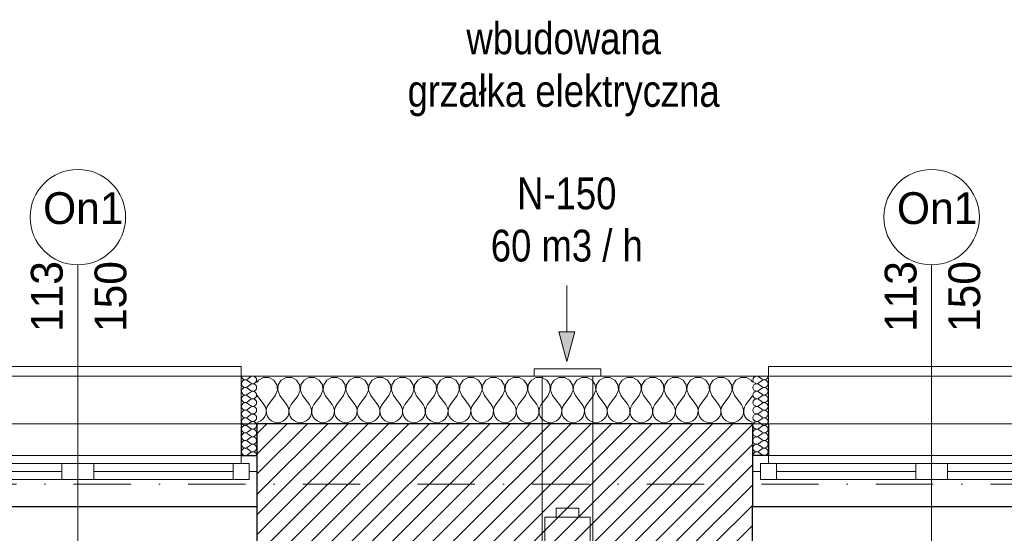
# Model space of a CAD drawing. Header units: millimetres. Extents: x -140780 to 266886, y -104422 to 233759.
# Tile 85 of 104: x 215190 to 218283, y 121181 to 122797. Entities that reach past the tile are written whole.
import ezdxf
from ezdxf.enums import TextEntityAlignment as Align

# ---------------------------------------------------------------- set-up
doc = ezdxf.new("R2010")
doc.units = ezdxf.units.MM
doc.header["$MEASUREMENT"] = 0
doc.linetypes.add('Kropki i Kreski', pattern=[360, 180, -90, 0, -90])
for name, color, linetype in [('Konstrukcja - Siatki mod', 7, 'Continuous'), ('KR_INW', 7, 'Continuous'), ('NAPIS_SODON', 7, 'Continuous'), ('Okna ArchiCADa', 7, 'Continuous'), ('WENT_BYTOWA', 7, 'Continuous'), ('Znaczniki okien ArchiCADa', 7, 'Continuous')]:
    doc.layers.add(name, color=color, linetype=linetype)
for name, color, linetype, lineweight, true_color in [('Konstrukcja - Siatki mod_Nr_pióra__48', 7, 'Continuous', 15, 0xa80f02), ('KR_INW_Nr_pióra__102', 7, 'Continuous', 5, 0xcccccc), ('Okna ArchiCADa_Nr_pióra__61', 7, 'Continuous', 13, 0x6a6a6a), ('Okna ArchiCADa_Nr_pióra__64', 7, 'Continuous', 13, 0x41c341), ('Znaczniki okien ArchiCADa_Nr_pióra__20', 7, 'Continuous', 13, 0xb00000), ('Znaczniki okien ArchiCADa_Nr_pióra__44', 7, 'Continuous', 13, 0x029e21)]:
    doc.layers.add(name, color=color, linetype=linetype, lineweight=lineweight, true_color=true_color)
for name, color, linetype, lineweight in [('KR_INW_Nr_pióra__101', 252, 'Continuous', 5), ('KR_INW_Nr_pióra__27', 7, 'Continuous', 25), ('KR_INW_Nr_pióra__47', 7, 'Continuous', 15), ('NAPIS_SODON_Nr_pióra__1', 7, 'Continuous', 13), ('Okna ArchiCADa_Nr_pióra__27', 7, 'Continuous', 25), ('WENT_BYTOWA_Nr_pióra__6', 5, 'Continuous', 13), ('Znaczniki okien ArchiCADa_Nr_pióra__7', 7, 'Continuous', 13)]:
    doc.layers.add(name, color=color, linetype=linetype, lineweight=lineweight)
doc.styles.add('GENERATED_STYLE_1', font='txt')

# ---------------------------------------------------------------- blocks, each defined once
blk = doc.blocks.new('Strop_1', base_point=(179225, 121523.3))
at = {"layer": 'NAPIS_SODON_Nr_pióra__1', "linetype": 'Continuous', "flags": 128}
blk.add_lwpolyline([(179225, 121523.3), (179225.9, 107003.8), (250898.3, 107008.3), (250897.4, 121527.8)], close=True, dxfattribs=at)
blk = doc.blocks.new('*X114')
at = {"layer": 'KR_INW_Nr_pióra__102', "linetype": 'Continuous'}
for p, q in [((215955.6, 121670.9), (215940.3, 121662.7)), ((215973, 121670.9), (215955.6, 121670.9)), ((215988.3, 121662.7), (215973, 121670.9)), ((216027, 121670.9), (216011.7, 121662.7)), ((216044.4, 121670.9), (216027, 121670.9)), ((216059.7, 121662.7), (216044.4, 121670.9)), ((216098.4, 121670.9), (216083.1, 121662.7)), ((216115.8, 121670.9), (216098.4, 121670.9)), ((216131.2, 121662.7), (216115.8, 121670.9)), ((216169.9, 121670.9), (216154.5, 121662.7)), ((216187.3, 121670.9), (216169.9, 121670.9)), ((216202.6, 121662.7), (216187.3, 121670.9)), ((216241.3, 121670.9), (216226, 121662.7)), ((216258.7, 121670.9), (216241.3, 121670.9)), ((216274, 121662.7), (216258.7, 121670.9)), ((216312.7, 121670.9), (216297.4, 121662.7)), ((216330.1, 121670.9), (216312.7, 121670.9)), ((216345.5, 121662.7), (216330.1, 121670.9)), ((216384.2, 121670.9), (216368.8, 121662.7)), ((216401.6, 121670.9), (216384.2, 121670.9)), ((216416.9, 121662.7), (216401.6, 121670.9)), ((216455.6, 121670.9), (216440.3, 121662.7)), ((216473, 121670.9), (216455.6, 121670.9)), ((216488.3, 121662.7), (216473, 121670.9)), ((216527, 121670.9), (216511.7, 121662.7)), ((216544.4, 121670.9), (216527, 121670.9)), ((216559.7, 121662.7), (216544.4, 121670.9)), ((216598.4, 121670.9), (216583.1, 121662.7)), ((216615.8, 121670.9), (216598.4, 121670.9)), ((216631.2, 121662.7), (216615.8, 121670.9)), ((216669.9, 121670.9), (216654.5, 121662.7)), ((216687.3, 121670.9), (216669.9, 121670.9)), ((216702.6, 121662.7), (216687.3, 121670.9)), ((216741.3, 121670.9), (216726, 121662.7)), ((216758.7, 121670.9), (216741.3, 121670.9)), ((216774, 121662.7), (216758.7, 121670.9)), ((216812.7, 121670.9), (216797.4, 121662.7)), ((216830.1, 121670.9), (216812.7, 121670.9)), ((216845.5, 121662.7), (216830.1, 121670.9)), ((216884.2, 121670.9), (216868.8, 121662.7)), ((216901.6, 121670.9), (216884.2, 121670.9)), ((216916.9, 121662.7), (216901.6, 121670.9)), ((216955.6, 121670.9), (216940.3, 121662.7)), ((216973, 121670.9), (216955.6, 121670.9)), ((216988.3, 121662.7), (216973, 121670.9)), ((217027, 121670.9), (217011.7, 121662.7)), ((217044.4, 121670.9), (217027, 121670.9)), ((217059.7, 121662.7), (217044.4, 121670.9)), ((217098.4, 121670.9), (217083.1, 121662.7)), ((217115.8, 121670.9), (217098.4, 121670.9)), ((217131.2, 121662.7), (217115.8, 121670.9)), ((217169.9, 121670.9), (217154.5, 121662.7)), ((217187.3, 121670.9), (217169.9, 121670.9)), ((217202.6, 121662.7), (217187.3, 121670.9)), ((217241.3, 121670.9), (217226, 121662.7)), ((217258.7, 121670.9), (217241.3, 121670.9)), ((217274, 121662.7), (217258.7, 121670.9)), ((217312.7, 121670.9), (217297.4, 121662.7)), ((217330.1, 121670.9), (217312.7, 121670.9)), ((217345.5, 121662.7), (217330.1, 121670.9)), ((217384.2, 121670.9), (217368.8, 121662.7)), ((217401.6, 121670.9), (217384.2, 121670.9)), ((217416.9, 121662.7), (217401.6, 121670.9)), ((217455.6, 121670.9), (217440.3, 121662.7)), ((217473, 121670.9), (217455.6, 121670.9)), ((217488.3, 121662.7), (217473, 121670.9)), ((215940.3, 121662.7), (215935.4, 121655.4)), ((215997.9, 121648.2), (215988.3, 121662.7)), ((215999.6, 121630.9), (215997.9, 121648.2)), ((216002.1, 121648.2), (216000.4, 121630.9)), ((216011.7, 121662.7), (216002.1, 121648.2)), ((216069.4, 121648.2), (216059.7, 121662.7)), ((216071, 121630.9), (216069.4, 121648.2)), ((216073.5, 121648.2), (216071.8, 121630.9)), ((216083.1, 121662.7), (216073.5, 121648.2)), ((216140.8, 121648.2), (216131.2, 121662.7)), ((216142.4, 121630.9), (216140.8, 121648.2)), ((216144.9, 121648.2), (216143.3, 121630.9)), ((216154.5, 121662.7), (216144.9, 121648.2)), ((216212.2, 121648.2), (216202.6, 121662.7)), ((216213.9, 121630.9), (216212.2, 121648.2)), ((216216.3, 121648.2), (216214.7, 121630.9)), ((216226, 121662.7), (216216.3, 121648.2)), ((216283.7, 121648.2), (216274, 121662.7)), ((216285.3, 121630.9), (216283.7, 121648.2)), ((216287.8, 121648.2), (216286.1, 121630.9)), ((216297.4, 121662.7), (216287.8, 121648.2)), ((216355.1, 121648.2), (216345.5, 121662.7)), ((216356.7, 121630.9), (216355.1, 121648.2)), ((216359.2, 121648.2), (216357.6, 121630.9)), ((216368.8, 121662.7), (216359.2, 121648.2)), ((216426.5, 121648.2), (216416.9, 121662.7)), ((216428.2, 121630.9), (216426.5, 121648.2)), ((216430.6, 121648.2), (216429, 121630.9)), ((216440.3, 121662.7), (216430.6, 121648.2)), ((216497.9, 121648.2), (216488.3, 121662.7)), ((216499.6, 121630.9), (216497.9, 121648.2)), ((216502.1, 121648.2), (216500.4, 121630.9)), ((216511.7, 121662.7), (216502.1, 121648.2)), ((216569.4, 121648.2), (216559.7, 121662.7)), ((216571, 121630.9), (216569.4, 121648.2)), ((216573.5, 121648.2), (216571.8, 121630.9)), ((216583.1, 121662.7), (216573.5, 121648.2)), ((216640.8, 121648.2), (216631.2, 121662.7)), ((216642.4, 121630.9), (216640.8, 121648.2)), ((216644.9, 121648.2), (216643.3, 121630.9)), ((216654.5, 121662.7), (216644.9, 121648.2)), ((216712.2, 121648.2), (216702.6, 121662.7)), ((216713.9, 121630.9), (216712.2, 121648.2)), ((216716.3, 121648.2), (216714.7, 121630.9)), ((216726, 121662.7), (216716.3, 121648.2)), ((216783.7, 121648.2), (216774, 121662.7)), ((216785.3, 121630.9), (216783.7, 121648.2)), ((216787.8, 121648.2), (216786.1, 121630.9)), ((216797.4, 121662.7), (216787.8, 121648.2)), ((216855.1, 121648.2), (216845.5, 121662.7)), ((216856.7, 121630.9), (216855.1, 121648.2)), ((216859.2, 121648.2), (216857.6, 121630.9)), ((216868.8, 121662.7), (216859.2, 121648.2)), ((216926.5, 121648.2), (216916.9, 121662.7)), ((216928.2, 121630.9), (216926.5, 121648.2)), ((216930.6, 121648.2), (216929, 121630.9)), ((216940.3, 121662.7), (216930.6, 121648.2)), ((216997.9, 121648.2), (216988.3, 121662.7)), ((216999.6, 121630.9), (216997.9, 121648.2)), ((217002.1, 121648.2), (217000.4, 121630.9)), ((217011.7, 121662.7), (217002.1, 121648.2)), ((217069.4, 121648.2), (217059.7, 121662.7)), ((217071, 121630.9), (217069.4, 121648.2)), ((217073.5, 121648.2), (217071.8, 121630.9)), ((217083.1, 121662.7), (217073.5, 121648.2)), ((217140.8, 121648.2), (217131.2, 121662.7)), ((217142.4, 121630.9), (217140.8, 121648.2)), ((217144.9, 121648.2), (217143.3, 121630.9)), ((217154.5, 121662.7), (217144.9, 121648.2)), ((217212.2, 121648.2), (217202.6, 121662.7)), ((217213.9, 121630.9), (217212.2, 121648.2)), ((217216.3, 121648.2), (217214.7, 121630.9)), ((217226, 121662.7), (217216.3, 121648.2)), ((217283.7, 121648.2), (217274, 121662.7)), ((217285.3, 121630.9), (217283.7, 121648.2)), ((217287.8, 121648.2), (217286.1, 121630.9)), ((217297.4, 121662.7), (217287.8, 121648.2)), ((217355.1, 121648.2), (217345.5, 121662.7)), ((217356.7, 121630.9), (217355.1, 121648.2)), ((217359.2, 121648.2), (217357.6, 121630.9)), ((217368.8, 121662.7), (217359.2, 121648.2)), ((217426.5, 121648.2), (217416.9, 121662.7)), ((217428.2, 121630.9), (217426.5, 121648.2)), ((217430.6, 121648.2), (217429, 121630.9)), ((217440.3, 121662.7), (217430.6, 121648.2)), ((217492.2, 121656.9), (217488.3, 121662.7)), ((215935.4, 121615.6), (215935.7, 121614.9)), ((215935.7, 121614.9), (215957.1, 121586.3)), ((215992.9, 121614.9), (215971.4, 121586.3)), ((215992.9, 121614.9), (215999.6, 121630.9)), ((216000.4, 121630.9), (216007.1, 121614.9)), ((216007.1, 121614.9), (216028.6, 121586.3)), ((216064.3, 121614.9), (216042.9, 121586.3)), ((216064.3, 121614.9), (216071, 121630.9)), ((216071.8, 121630.9), (216078.6, 121614.9)), ((216078.6, 121614.9), (216100, 121586.3)), ((216135.7, 121614.9), (216114.3, 121586.3)), ((216135.7, 121614.9), (216142.4, 121630.9)), ((216143.3, 121630.9), (216150, 121614.9)), ((216150, 121614.9), (216171.4, 121586.3)), ((216207.1, 121614.9), (216185.7, 121586.3)), ((216207.1, 121614.9), (216213.9, 121630.9)), ((216214.7, 121630.9), (216221.4, 121614.9)), ((216221.4, 121614.9), (216242.9, 121586.3)), ((216278.6, 121614.9), (216257.1, 121586.3)), ((216278.6, 121614.9), (216285.3, 121630.9)), ((216286.1, 121630.9), (216292.9, 121614.9)), ((216292.9, 121614.9), (216314.3, 121586.3)), ((216350, 121614.9), (216328.6, 121586.3)), ((216350, 121614.9), (216356.7, 121630.9)), ((216357.6, 121630.9), (216364.3, 121614.9)), ((216364.3, 121614.9), (216385.7, 121586.3)), ((216421.4, 121614.9), (216400, 121586.3)), ((216421.4, 121614.9), (216428.2, 121630.9)), ((216429, 121630.9), (216435.7, 121614.9)), ((216435.7, 121614.9), (216457.1, 121586.3)), ((216492.9, 121614.9), (216471.4, 121586.3)), ((216492.9, 121614.9), (216499.6, 121630.9)), ((216500.4, 121630.9), (216507.1, 121614.9)), ((216507.1, 121614.9), (216528.6, 121586.3)), ((216564.3, 121614.9), (216542.9, 121586.3)), ((216564.3, 121614.9), (216571, 121630.9)), ((216571.8, 121630.9), (216578.6, 121614.9)), ((216578.6, 121614.9), (216600, 121586.3)), ((216635.7, 121614.9), (216614.3, 121586.3)), ((216635.7, 121614.9), (216642.4, 121630.9)), ((216643.3, 121630.9), (216650, 121614.9)), ((216650, 121614.9), (216671.4, 121586.3)), ((216707.1, 121614.9), (216685.7, 121586.3)), ((216707.1, 121614.9), (216713.9, 121630.9)), ((216714.7, 121630.9), (216721.4, 121614.9)), ((216721.4, 121614.9), (216742.9, 121586.3)), ((216778.6, 121614.9), (216757.1, 121586.3)), ((216778.6, 121614.9), (216785.3, 121630.9)), ((216786.1, 121630.9), (216792.9, 121614.9)), ((216792.9, 121614.9), (216814.3, 121586.3)), ((216850, 121614.9), (216828.6, 121586.3)), ((216850, 121614.9), (216856.7, 121630.9)), ((216857.6, 121630.9), (216864.3, 121614.9)), ((216864.3, 121614.9), (216885.7, 121586.3)), ((216921.4, 121614.9), (216900, 121586.3)), ((216921.4, 121614.9), (216928.2, 121630.9)), ((216929, 121630.9), (216935.7, 121614.9)), ((216935.7, 121614.9), (216957.1, 121586.3)), ((216992.9, 121614.9), (216971.4, 121586.3)), ((216992.9, 121614.9), (216999.6, 121630.9)), ((217000.4, 121630.9), (217007.1, 121614.9)), ((217007.1, 121614.9), (217028.6, 121586.3)), ((217064.3, 121614.9), (217042.9, 121586.3)), ((217064.3, 121614.9), (217071, 121630.9)), ((217071.8, 121630.9), (217078.6, 121614.9)), ((217078.6, 121614.9), (217100, 121586.3)), ((217135.7, 121614.9), (217114.3, 121586.3)), ((217135.7, 121614.9), (217142.4, 121630.9)), ((217143.3, 121630.9), (217150, 121614.9)), ((217150, 121614.9), (217171.4, 121586.3)), ((217207.1, 121614.9), (217185.7, 121586.3)), ((217207.1, 121614.9), (217213.9, 121630.9)), ((217214.7, 121630.9), (217221.4, 121614.9)), ((217221.4, 121614.9), (217242.9, 121586.3)), ((217278.6, 121614.9), (217257.1, 121586.3)), ((217278.6, 121614.9), (217285.3, 121630.9)), ((217286.1, 121630.9), (217292.9, 121614.9)), ((217292.9, 121614.9), (217314.3, 121586.3)), ((217350, 121614.9), (217328.6, 121586.3)), ((217350, 121614.9), (217356.7, 121630.9)), ((217357.6, 121630.9), (217364.3, 121614.9)), ((217364.3, 121614.9), (217385.7, 121586.3)), ((217421.4, 121614.9), (217400, 121586.3)), ((217421.4, 121614.9), (217428.2, 121630.9)), ((217429, 121630.9), (217435.7, 121614.9)), ((217435.7, 121614.9), (217457.1, 121586.3)), ((217492.2, 121614), (217471.4, 121586.3)), ((215961.9, 121577.7), (215957.1, 121586.3)), ((215964.1, 121568.1), (215961.9, 121577.7)), ((215966.7, 121577.7), (215964.4, 121568.1)), ((215971.4, 121586.3), (215966.7, 121577.7)), ((216033.3, 121577.7), (216028.6, 121586.3)), ((216035.6, 121568.1), (216033.3, 121577.7)), ((216038.1, 121577.7), (216035.9, 121568.1)), ((216042.9, 121586.3), (216038.1, 121577.7)), ((216104.8, 121577.7), (216100, 121586.3)), ((216107, 121568.1), (216104.8, 121577.7)), ((216109.5, 121577.7), (216107.3, 121568.1)), ((216114.3, 121586.3), (216109.5, 121577.7)), ((216176.2, 121577.7), (216171.4, 121586.3)), ((216178.4, 121568.1), (216176.2, 121577.7)), ((216180.9, 121577.7), (216178.7, 121568.1)), ((216185.7, 121586.3), (216180.9, 121577.7)), ((216247.6, 121577.7), (216242.9, 121586.3)), ((216249.9, 121568.1), (216247.6, 121577.7)), ((216252.4, 121577.7), (216250.1, 121568.1)), ((216257.1, 121586.3), (216252.4, 121577.7)), ((216319.1, 121577.7), (216314.3, 121586.3)), ((216321.3, 121568.1), (216319.1, 121577.7)), ((216323.8, 121577.7), (216321.6, 121568.1)), ((216328.6, 121586.3), (216323.8, 121577.7)), ((216390.5, 121577.7), (216385.7, 121586.3)), ((216392.7, 121568.1), (216390.5, 121577.7)), ((216395.2, 121577.7), (216393, 121568.1)), ((216400, 121586.3), (216395.2, 121577.7)), ((216461.9, 121577.7), (216457.1, 121586.3)), ((216464.1, 121568.1), (216461.9, 121577.7)), ((216466.7, 121577.7), (216464.4, 121568.1)), ((216471.4, 121586.3), (216466.7, 121577.7)), ((216533.3, 121577.7), (216528.6, 121586.3)), ((216535.6, 121568.1), (216533.3, 121577.7)), ((216538.1, 121577.7), (216535.9, 121568.1)), ((216542.9, 121586.3), (216538.1, 121577.7)), ((216604.8, 121577.7), (216600, 121586.3)), ((216607, 121568.1), (216604.8, 121577.7)), ((216609.5, 121577.7), (216607.3, 121568.1)), ((216614.3, 121586.3), (216609.5, 121577.7)), ((216676.2, 121577.7), (216671.4, 121586.3)), ((216678.4, 121568.1), (216676.2, 121577.7)), ((216680.9, 121577.7), (216678.7, 121568.1)), ((216685.7, 121586.3), (216680.9, 121577.7)), ((216747.6, 121577.7), (216742.9, 121586.3)), ((216749.9, 121568.1), (216747.6, 121577.7)), ((216752.4, 121577.7), (216750.1, 121568.1)), ((216757.1, 121586.3), (216752.4, 121577.7)), ((216819.1, 121577.7), (216814.3, 121586.3)), ((216821.3, 121568.1), (216819.1, 121577.7)), ((216823.8, 121577.7), (216821.6, 121568.1)), ((216828.6, 121586.3), (216823.8, 121577.7)), ((216890.5, 121577.7), (216885.7, 121586.3)), ((216892.7, 121568.1), (216890.5, 121577.7)), ((216895.2, 121577.7), (216893, 121568.1)), ((216900, 121586.3), (216895.2, 121577.7)), ((216961.9, 121577.7), (216957.1, 121586.3)), ((216964.1, 121568.1), (216961.9, 121577.7)), ((216966.7, 121577.7), (216964.4, 121568.1)), ((216971.4, 121586.3), (216966.7, 121577.7)), ((217033.3, 121577.7), (217028.6, 121586.3)), ((217035.6, 121568.1), (217033.3, 121577.7)), ((217038.1, 121577.7), (217035.9, 121568.1)), ((217042.9, 121586.3), (217038.1, 121577.7)), ((217104.8, 121577.7), (217100, 121586.3)), ((217107, 121568.1), (217104.8, 121577.7)), ((217109.5, 121577.7), (217107.3, 121568.1)), ((217114.3, 121586.3), (217109.5, 121577.7)), ((217176.2, 121577.7), (217171.4, 121586.3)), ((217178.4, 121568.1), (217176.2, 121577.7)), ((217180.9, 121577.7), (217178.7, 121568.1)), ((217185.7, 121586.3), (217180.9, 121577.7)), ((217247.6, 121577.7), (217242.9, 121586.3)), ((217249.9, 121568.1), (217247.6, 121577.7)), ((217252.4, 121577.7), (217250.1, 121568.1)), ((217257.1, 121586.3), (217252.4, 121577.7)), ((217319.1, 121577.7), (217314.3, 121586.3)), ((217321.3, 121568.1), (217319.1, 121577.7)), ((217323.8, 121577.7), (217321.6, 121568.1)), ((217328.6, 121586.3), (217323.8, 121577.7)), ((217390.5, 121577.7), (217385.7, 121586.3)), ((217392.7, 121568.1), (217390.5, 121577.7)), ((217395.2, 121577.7), (217393, 121568.1)), ((217400, 121586.3), (217395.2, 121577.7)), ((217461.9, 121577.7), (217457.1, 121586.3)), ((217464.1, 121568.1), (217461.9, 121577.7)), ((217466.7, 121577.7), (217464.4, 121568.1)), ((217471.4, 121586.3), (217466.7, 121577.7)), ((215947.3, 121534.5), (215954.9, 121540.8)), ((215954.9, 121540.8), (215960.5, 121548.9)), ((215960.5, 121548.9), (215963.7, 121558.2)), ((215963.7, 121558.2), (215964.1, 121568.1)), ((215964.4, 121568.1), (215964.9, 121558.2)), ((215964.9, 121558.2), (215968.1, 121548.9)), ((215968.1, 121548.9), (215973.6, 121540.8)), ((215973.6, 121540.8), (215981.2, 121534.5)), ((216018.8, 121534.5), (216026.4, 121540.8)), ((216026.4, 121540.8), (216031.9, 121548.9)), ((216031.9, 121548.9), (216035.1, 121558.2)), ((216035.1, 121558.2), (216035.6, 121568.1)), ((216035.9, 121568.1), (216036.3, 121558.2)), ((216036.3, 121558.2), (216039.5, 121548.9)), ((216039.5, 121548.9), (216045.1, 121540.8)), ((216045.1, 121540.8), (216052.7, 121534.5)), ((216090.2, 121534.5), (216097.8, 121540.8)), ((216097.8, 121540.8), (216103.4, 121548.9)), ((216103.4, 121548.9), (216106.5, 121558.2)), ((216106.5, 121558.2), (216107, 121568.1)), ((216107.3, 121568.1), (216107.8, 121558.2)), ((216107.8, 121558.2), (216110.9, 121548.9)), ((216110.9, 121548.9), (216116.5, 121540.8)), ((216116.5, 121540.8), (216124.1, 121534.5)), ((216161.6, 121534.5), (216169.2, 121540.8)), ((216169.2, 121540.8), (216174.8, 121548.9)), ((216174.8, 121548.9), (216177.9, 121558.2)), ((216177.9, 121558.2), (216178.4, 121568.1)), ((216178.7, 121568.1), (216179.2, 121558.2)), ((216179.2, 121558.2), (216182.3, 121548.9)), ((216182.3, 121548.9), (216187.9, 121540.8)), ((216187.9, 121540.8), (216195.5, 121534.5)), ((216233.1, 121534.5), (216240.6, 121540.8)), ((216240.6, 121540.8), (216246.2, 121548.9)), ((216246.2, 121548.9), (216249.4, 121558.2)), ((216249.4, 121558.2), (216249.9, 121568.1)), ((216250.1, 121568.1), (216250.6, 121558.2)), ((216250.6, 121558.2), (216253.8, 121548.9)), ((216253.8, 121548.9), (216259.4, 121540.8)), ((216259.4, 121540.8), (216266.9, 121534.5)), ((216304.5, 121534.5), (216312.1, 121540.8)), ((216312.1, 121540.8), (216317.7, 121548.9)), ((216317.7, 121548.9), (216320.8, 121558.2)), ((216320.8, 121558.2), (216321.3, 121568.1)), ((216321.6, 121568.1), (216322.1, 121558.2)), ((216322.1, 121558.2), (216325.2, 121548.9)), ((216325.2, 121548.9), (216330.8, 121540.8)), ((216330.8, 121540.8), (216338.4, 121534.5)), ((216375.9, 121534.5), (216383.5, 121540.8)), ((216383.5, 121540.8), (216389.1, 121548.9)), ((216389.1, 121548.9), (216392.2, 121558.2)), ((216392.2, 121558.2), (216392.7, 121568.1)), ((216393, 121568.1), (216393.5, 121558.2)), ((216393.5, 121558.2), (216396.6, 121548.9)), ((216396.6, 121548.9), (216402.2, 121540.8)), ((216402.2, 121540.8), (216409.8, 121534.5)), ((216447.3, 121534.5), (216454.9, 121540.8)), ((216454.9, 121540.8), (216460.5, 121548.9)), ((216460.5, 121548.9), (216463.7, 121558.2)), ((216463.7, 121558.2), (216464.1, 121568.1)), ((216464.4, 121568.1), (216464.9, 121558.2)), ((216464.9, 121558.2), (216468.1, 121548.9)), ((216468.1, 121548.9), (216473.6, 121540.8)), ((216473.6, 121540.8), (216481.2, 121534.5)), ((216518.8, 121534.5), (216526.4, 121540.8)), ((216526.4, 121540.8), (216531.9, 121548.9)), ((216531.9, 121548.9), (216535.1, 121558.2)), ((216535.1, 121558.2), (216535.6, 121568.1)), ((216535.9, 121568.1), (216536.3, 121558.2)), ((216536.3, 121558.2), (216539.5, 121548.9)), ((216539.5, 121548.9), (216545.1, 121540.8)), ((216545.1, 121540.8), (216552.7, 121534.5)), ((216590.2, 121534.5), (216597.8, 121540.8)), ((216597.8, 121540.8), (216603.4, 121548.9)), ((216603.4, 121548.9), (216606.5, 121558.2)), ((216606.5, 121558.2), (216607, 121568.1)), ((216607.3, 121568.1), (216607.8, 121558.2)), ((216607.8, 121558.2), (216610.9, 121548.9)), ((216610.9, 121548.9), (216616.5, 121540.8)), ((216616.5, 121540.8), (216624.1, 121534.5)), ((216661.6, 121534.5), (216669.2, 121540.8)), ((216669.2, 121540.8), (216674.8, 121548.9)), ((216674.8, 121548.9), (216677.9, 121558.2)), ((216677.9, 121558.2), (216678.4, 121568.1)), ((216678.7, 121568.1), (216679.2, 121558.2)), ((216679.2, 121558.2), (216682.3, 121548.9)), ((216682.3, 121548.9), (216687.9, 121540.8)), ((216687.9, 121540.8), (216695.5, 121534.5)), ((216733.1, 121534.5), (216740.6, 121540.8)), ((216740.6, 121540.8), (216746.2, 121548.9)), ((216746.2, 121548.9), (216749.4, 121558.2)), ((216749.4, 121558.2), (216749.9, 121568.1)), ((216750.1, 121568.1), (216750.6, 121558.2)), ((216750.6, 121558.2), (216753.8, 121548.9)), ((216753.8, 121548.9), (216759.4, 121540.8)), ((216759.4, 121540.8), (216766.9, 121534.5)), ((216804.5, 121534.5), (216812.1, 121540.8)), ((216812.1, 121540.8), (216817.7, 121548.9)), ((216817.7, 121548.9), (216820.8, 121558.2)), ((216820.8, 121558.2), (216821.3, 121568.1)), ((216821.6, 121568.1), (216822.1, 121558.2)), ((216822.1, 121558.2), (216825.2, 121548.9)), ((216825.2, 121548.9), (216830.8, 121540.8)), ((216830.8, 121540.8), (216838.4, 121534.5)), ((216875.9, 121534.5), (216883.5, 121540.8)), ((216883.5, 121540.8), (216889.1, 121548.9)), ((216889.1, 121548.9), (216892.2, 121558.2)), ((216892.2, 121558.2), (216892.7, 121568.1)), ((216893, 121568.1), (216893.5, 121558.2)), ((216893.5, 121558.2), (216896.6, 121548.9)), ((216896.6, 121548.9), (216902.2, 121540.8)), ((216902.2, 121540.8), (216909.8, 121534.5)), ((216947.3, 121534.5), (216954.9, 121540.8)), ((216954.9, 121540.8), (216960.5, 121548.9)), ((216960.5, 121548.9), (216963.7, 121558.2)), ((216963.7, 121558.2), (216964.1, 121568.1)), ((216964.4, 121568.1), (216964.9, 121558.2)), ((216964.9, 121558.2), (216968.1, 121548.9)), ((216968.1, 121548.9), (216973.6, 121540.8)), ((216973.6, 121540.8), (216981.2, 121534.5)), ((217018.8, 121534.5), (217026.4, 121540.8)), ((217026.4, 121540.8), (217031.9, 121548.9)), ((217031.9, 121548.9), (217035.1, 121558.2)), ((217035.1, 121558.2), (217035.6, 121568.1)), ((217035.9, 121568.1), (217036.3, 121558.2)), ((217036.3, 121558.2), (217039.5, 121548.9)), ((217039.5, 121548.9), (217045.1, 121540.8)), ((217045.1, 121540.8), (217052.7, 121534.5)), ((217090.2, 121534.5), (217097.8, 121540.8)), ((217097.8, 121540.8), (217103.4, 121548.9)), ((217103.4, 121548.9), (217106.5, 121558.2)), ((217106.5, 121558.2), (217107, 121568.1)), ((217107.3, 121568.1), (217107.8, 121558.2)), ((217107.8, 121558.2), (217110.9, 121548.9)), ((217110.9, 121548.9), (217116.5, 121540.8)), ((217116.5, 121540.8), (217124.1, 121534.5)), ((217161.6, 121534.5), (217169.2, 121540.8)), ((217169.2, 121540.8), (217174.8, 121548.9)), ((217174.8, 121548.9), (217177.9, 121558.2)), ((217177.9, 121558.2), (217178.4, 121568.1)), ((217178.7, 121568.1), (217179.2, 121558.2)), ((217179.2, 121558.2), (217182.3, 121548.9)), ((217182.3, 121548.9), (217187.9, 121540.8)), ((217187.9, 121540.8), (217195.5, 121534.5)), ((217233.1, 121534.5), (217240.6, 121540.8)), ((217240.6, 121540.8), (217246.2, 121548.9)), ((217246.2, 121548.9), (217249.4, 121558.2)), ((217249.4, 121558.2), (217249.9, 121568.1)), ((217250.1, 121568.1), (217250.6, 121558.2)), ((217250.6, 121558.2), (217253.8, 121548.9)), ((217253.8, 121548.9), (217259.4, 121540.8)), ((217259.4, 121540.8), (217266.9, 121534.5)), ((217304.5, 121534.5), (217312.1, 121540.8)), ((217312.1, 121540.8), (217317.7, 121548.9)), ((217317.7, 121548.9), (217320.8, 121558.2)), ((217320.8, 121558.2), (217321.3, 121568.1)), ((217321.6, 121568.1), (217322.1, 121558.2)), ((217322.1, 121558.2), (217325.2, 121548.9)), ((217325.2, 121548.9), (217330.8, 121540.8)), ((217330.8, 121540.8), (217338.4, 121534.5)), ((217375.9, 121534.5), (217383.5, 121540.8)), ((217383.5, 121540.8), (217389.1, 121548.9)), ((217389.1, 121548.9), (217392.2, 121558.2)), ((217392.2, 121558.2), (217392.7, 121568.1)), ((217393, 121568.1), (217393.5, 121558.2)), ((217393.5, 121558.2), (217396.6, 121548.9)), ((217396.6, 121548.9), (217402.2, 121540.8)), ((217402.2, 121540.8), (217409.8, 121534.5)), ((217447.3, 121534.5), (217454.9, 121540.8)), ((217454.9, 121540.8), (217460.5, 121548.9)), ((217460.5, 121548.9), (217463.7, 121558.2)), ((217463.7, 121558.2), (217464.1, 121568.1)), ((217464.4, 121568.1), (217464.9, 121558.2)), ((217464.9, 121558.2), (217468.1, 121548.9)), ((217468.1, 121548.9), (217473.6, 121540.8)), ((217473.6, 121540.8), (217481.2, 121534.5)), ((215935.4, 121530.1), (215938.3, 121530.5)), ((215938.3, 121530.5), (215947.3, 121534.5)), ((215981.2, 121534.5), (215990.2, 121530.5)), ((215990.2, 121530.5), (216000, 121529.2)), ((216000, 121529.2), (216009.8, 121530.5)), ((216009.8, 121530.5), (216018.8, 121534.5)), ((216052.7, 121534.5), (216061.7, 121530.5)), ((216061.7, 121530.5), (216071.4, 121529.2)), ((216071.4, 121529.2), (216081.2, 121530.5)), ((216081.2, 121530.5), (216090.2, 121534.5)), ((216124.1, 121534.5), (216133.1, 121530.5)), ((216133.1, 121530.5), (216142.9, 121529.2)), ((216142.9, 121529.2), (216152.6, 121530.5)), ((216152.6, 121530.5), (216161.6, 121534.5)), ((216195.5, 121534.5), (216204.5, 121530.5)), ((216204.5, 121530.5), (216214.3, 121529.2)), ((216214.3, 121529.2), (216224, 121530.5)), ((216224, 121530.5), (216233.1, 121534.5)), ((216266.9, 121534.5), (216276, 121530.5)), ((216276, 121530.5), (216285.7, 121529.2)), ((216285.7, 121529.2), (216295.5, 121530.5)), ((216295.5, 121530.5), (216304.5, 121534.5)), ((216338.4, 121534.5), (216347.4, 121530.5)), ((216347.4, 121530.5), (216357.1, 121529.2)), ((216357.1, 121529.2), (216366.9, 121530.5)), ((216366.9, 121530.5), (216375.9, 121534.5)), ((216409.8, 121534.5), (216418.8, 121530.5)), ((216418.8, 121530.5), (216428.6, 121529.2)), ((216428.6, 121529.2), (216438.3, 121530.5)), ((216438.3, 121530.5), (216447.3, 121534.5)), ((216481.2, 121534.5), (216490.2, 121530.5)), ((216490.2, 121530.5), (216500, 121529.2)), ((216500, 121529.2), (216509.8, 121530.5)), ((216509.8, 121530.5), (216518.8, 121534.5)), ((216552.7, 121534.5), (216561.7, 121530.5)), ((216561.7, 121530.5), (216571.4, 121529.2)), ((216571.4, 121529.2), (216581.2, 121530.5)), ((216581.2, 121530.5), (216590.2, 121534.5)), ((216624.1, 121534.5), (216633.1, 121530.5)), ((216633.1, 121530.5), (216642.9, 121529.2)), ((216642.9, 121529.2), (216652.6, 121530.5)), ((216652.6, 121530.5), (216661.6, 121534.5)), ((216695.5, 121534.5), (216704.5, 121530.5)), ((216704.5, 121530.5), (216714.3, 121529.2)), ((216714.3, 121529.2), (216724, 121530.5)), ((216724, 121530.5), (216733.1, 121534.5)), ((216766.9, 121534.5), (216776, 121530.5)), ((216776, 121530.5), (216785.7, 121529.2)), ((216785.7, 121529.2), (216795.5, 121530.5)), ((216795.5, 121530.5), (216804.5, 121534.5)), ((216838.4, 121534.5), (216847.4, 121530.5)), ((216847.4, 121530.5), (216857.1, 121529.2)), ((216857.1, 121529.2), (216866.9, 121530.5)), ((216866.9, 121530.5), (216875.9, 121534.5)), ((216909.8, 121534.5), (216918.8, 121530.5)), ((216918.8, 121530.5), (216928.6, 121529.2)), ((216928.6, 121529.2), (216938.3, 121530.5)), ((216938.3, 121530.5), (216947.3, 121534.5)), ((216981.2, 121534.5), (216990.2, 121530.5)), ((216990.2, 121530.5), (217000, 121529.2)), ((217000, 121529.2), (217009.8, 121530.5)), ((217009.8, 121530.5), (217018.8, 121534.5)), ((217052.7, 121534.5), (217061.7, 121530.5)), ((217061.7, 121530.5), (217071.4, 121529.2)), ((217071.4, 121529.2), (217081.2, 121530.5)), ((217081.2, 121530.5), (217090.2, 121534.5)), ((217124.1, 121534.5), (217133.1, 121530.5)), ((217133.1, 121530.5), (217142.9, 121529.2)), ((217142.9, 121529.2), (217152.6, 121530.5)), ((217152.6, 121530.5), (217161.6, 121534.5)), ((217195.5, 121534.5), (217204.5, 121530.5)), ((217204.5, 121530.5), (217214.3, 121529.2)), ((217214.3, 121529.2), (217224, 121530.5)), ((217224, 121530.5), (217233.1, 121534.5)), ((217266.9, 121534.5), (217276, 121530.5)), ((217276, 121530.5), (217285.7, 121529.2)), ((217285.7, 121529.2), (217295.5, 121530.5)), ((217295.5, 121530.5), (217304.5, 121534.5)), ((217338.4, 121534.5), (217347.4, 121530.5)), ((217347.4, 121530.5), (217357.1, 121529.2)), ((217357.1, 121529.2), (217366.9, 121530.5)), ((217366.9, 121530.5), (217375.9, 121534.5)), ((217409.8, 121534.5), (217418.8, 121530.5)), ((217418.8, 121530.5), (217428.6, 121529.2)), ((217428.6, 121529.2), (217438.3, 121530.5)), ((217438.3, 121530.5), (217447.3, 121534.5)), ((217481.2, 121534.5), (217490.2, 121530.5)), ((217490.2, 121530.5), (217492.2, 121530.3))]:
    blk.add_line(p, q, dxfattribs=at)
blk = doc.blocks.new('*X125')
at = {"layer": 'KR_INW_Nr_pióra__102', "linetype": 'Continuous'}
for p, q in [((217512.4, 121673.2), (217522, 121666.1)), ((217512.4, 121654.2), (217522, 121661.3)), ((217512.4, 121649.4), (217522, 121642.3)), ((217512.4, 121630.4), (217522, 121637.5)), ((217512.4, 121625.6), (217522, 121618.5)), ((217512.4, 121606.5), (217522, 121613.7)), ((217512.4, 121601.8), (217522, 121594.6)), ((217512.4, 121582.7), (217522, 121589.9)), ((217512.4, 121578), (217522, 121570.8)), ((217512.4, 121558.9), (217522, 121566.1)), ((217512.4, 121554.2), (217522, 121547)), ((217512.4, 121535.1), (217522, 121542.3)), ((217512.4, 121530.4), (217522, 121523.2)), ((217512.4, 121511.3), (217522, 121518.5)), ((217512.4, 121506.5), (217522, 121499.4)), ((217512.4, 121487.5), (217522, 121494.6)), ((217512.4, 121482.7), (217522, 121475.6)), ((217512.4, 121463.7), (217522, 121470.8)), ((217512.4, 121458.9), (217522, 121451.8)), ((217512.4, 121439.9), (217522, 121447)), ((217512.4, 121435.1), (217522, 121428))]:
    blk.add_line(p, q, dxfattribs=at)
for centre, start, end in [((217505.3, 121663.7), 53.1301, 306.8699), ((217529.1, 121675.6), 233.1301, 0), ((217505.3, 121639.9), 53.1301, 306.8699), ((217529.1, 121651.8), 0, 126.8699), ((217529.1, 121651.8), 233.1301, 0), ((217529.1, 121628), 0, 126.8699), ((217505.3, 121616.1), 53.1301, 306.8699), ((217505.3, 121592.3), 53.1301, 306.8699), ((217529.1, 121628), 233.1301, 0), ((217529.1, 121604.2), 0, 126.8699), ((217529.1, 121604.2), 233.1301, 0), ((217505.3, 121568.5), 53.1301, 306.8699), ((217529.1, 121580.4), 0, 126.8699), ((217529.1, 121580.4), 233.1301, 0), ((217505.3, 121544.6), 53.1301, 306.8699), ((217529.1, 121556.5), 0, 126.8699), ((217529.1, 121556.5), 233.1301, 0), ((217529.1, 121532.7), 0, 126.8699), ((217505.3, 121520.8), 53.1301, 306.8699), ((217529.1, 121532.7), 233.1301, 0), ((217529.1, 121508.9), 0, 126.8699), ((217505.3, 121497), 53.1301, 306.8699), ((217505.3, 121473.2), 53.1301, 306.8699), ((217529.1, 121508.9), 233.1301, 0), ((217529.1, 121485.1), 0, 126.8699), ((217529.1, 121485.1), 233.1301, 0), ((217505.3, 121449.4), 53.1301, 306.8699), ((217529.1, 121461.3), 0, 126.8699), ((217529.1, 121461.3), 233.1301, 0), ((217529.1, 121437.5), 0, 126.8699), ((217505.3, 121425.6), 53.1301, 180), ((217529.1, 121437.5), 233.1301, 0)]:
    blk.add_arc(centre, 11.9, start, end, dxfattribs=at)
blk = doc.blocks.new('*X128')
at = {"layer": 'KR_INW_Nr_pióra__102', "linetype": 'Continuous'}
for p, q in [((215915.2, 121673.2), (215905.7, 121666.1)), ((215915.2, 121654.2), (215905.7, 121661.3)), ((215915.2, 121649.4), (215905.7, 121642.3)), ((215915.2, 121630.4), (215905.7, 121637.5)), ((215915.2, 121625.6), (215905.7, 121618.5)), ((215915.2, 121606.5), (215905.7, 121613.7)), ((215915.2, 121601.8), (215905.7, 121594.6)), ((215915.2, 121582.7), (215905.7, 121589.9)), ((215915.2, 121578), (215905.7, 121570.8)), ((215915.2, 121558.9), (215905.7, 121566.1)), ((215915.2, 121554.2), (215905.7, 121547)), ((215915.2, 121535.1), (215905.7, 121542.3)), ((215915.2, 121530.4), (215905.7, 121523.2)), ((215915.2, 121511.3), (215905.7, 121518.5)), ((215915.2, 121506.5), (215905.7, 121499.4)), ((215915.2, 121487.5), (215905.7, 121494.6)), ((215915.2, 121482.7), (215905.7, 121475.6)), ((215915.2, 121463.7), (215905.7, 121470.8)), ((215915.2, 121458.9), (215905.7, 121451.8)), ((215915.2, 121439.9), (215905.7, 121447)), ((215915.2, 121435.1), (215905.7, 121428))]:
    blk.add_line(p, q, dxfattribs=at)
for centre, start, end in [((215898.5, 121675.6), 180, 306.8699), ((215922.3, 121663.7), 233.1301, 126.8699), ((215898.5, 121651.8), 53.1301, 180), ((215898.5, 121651.8), 180, 306.8699), ((215898.5, 121628), 53.1301, 180), ((215922.3, 121639.9), 233.1301, 126.8699), ((215898.5, 121628), 180, 306.8699), ((215898.5, 121604.2), 53.1301, 180), ((215898.5, 121604.2), 180, 306.8699), ((215922.3, 121616.1), 233.1301, 126.8699), ((215922.3, 121592.3), 233.1301, 126.8699), ((215898.5, 121580.4), 53.1301, 180), ((215898.5, 121580.4), 180, 306.8699), ((215922.3, 121568.5), 233.1301, 126.8699), ((215898.5, 121556.5), 53.1301, 180), ((215898.5, 121556.5), 180, 306.8699), ((215898.5, 121532.7), 53.1301, 180), ((215922.3, 121544.6), 233.1301, 126.8699), ((215898.5, 121532.7), 180, 306.8699), ((215898.5, 121508.9), 53.1301, 180), ((215922.3, 121520.8), 233.1301, 126.8699), ((215898.5, 121508.9), 180, 306.8699), ((215898.5, 121485.1), 53.1301, 180), ((215898.5, 121485.1), 180, 306.8699), ((215922.3, 121497), 233.1301, 126.8699), ((215922.3, 121473.2), 233.1301, 126.8699), ((215898.5, 121461.3), 53.1301, 180), ((215898.5, 121461.3), 180, 306.8699), ((215898.5, 121437.5), 53.1301, 180), ((215922.3, 121449.4), 233.1301, 126.8699), ((215898.5, 121437.5), 180, 306.8699), ((215922.3, 121425.6), 0, 126.8699)]:
    blk.add_arc(centre, 11.9, start, end, dxfattribs=at)
blk = doc.blocks.new('Okno dwuskrzydłowe 19')
at = {"layer": 'Okna ArchiCADa_Nr_pióra__64', "linetype": 'Continuous'}
for p, q in [((-562.8, 230), (562.8, 230)), ((-562.8, 0), (-537.8, 0)), ((-562.8, -50), (-562.8, 0)), ((-537.8, 25), (-487.8, 25)), ((-537.8, -25), (-537.8, 25)), ((-537.8, 0), (-537.8, -25)), ((-487.8, 25), (-50, 25)), ((-487.8, 25), (-487.8, -25)), ((-487.8, 25), (-50, 25)), ((-487.8, 0), (-50, 0)), ((-50, -25), (-50, 25)), ((-50, 25), (0, 25)), ((0, 25), (0, -25)), ((0, 25), (50, 25)), ((0, -25), (0, 25)), ((50, 25), (487.8, 25)), ((50, 25), (50, -25)), ((50, 25), (487.8, 25)), ((50, 0), (487.8, 0)), ((487.8, -25), (487.8, 25)), ((487.8, 25), (537.8, 25)), ((537.8, 25), (537.8, -25)), ((537.8, -25), (537.8, 0)), ((537.8, 0), (562.8, 0)), ((562.8, -50), (562.8, 0)), ((-537.8, -25), (-512.8, -25)), ((-487.8, -25), (-537.8, -25)), ((-512.8, -25), (-512.8, -50)), ((-50, -25), (-487.8, -25)), ((0, -25), (-50, -25)), ((50, -25), (0, -25)), ((487.8, -25), (50, -25)), ((537.8, -25), (487.8, -25)), ((512.8, -50), (512.8, -25)), ((512.8, -25), (537.8, -25)), ((-512.8, -50), (-562.8, -50)), ((-512.8, -50), (-562.8, -50)), ((0, -50), (-512.8, -50)), ((512.8, -50), (0, -50)), ((562.8, -50), (512.8, -50)), ((512.8, -50), (562.8, -50)), ((-512.8, -300), (512.8, -300)), ((-512.8, -300), (-512.8, -330)), ((512.8, -330), (512.8, -300)), ((-512.8, -330), (512.8, -330))]:
    blk.add_line(p, q, dxfattribs=at)
blk = doc.blocks.new('Znacznik O 19')
at = {"layer": 'Znaczniki okien ArchiCADa_Nr_pióra__20', "linetype": 'Continuous'}
blk.add_line((0, 350), (0, -830), dxfattribs=at)
at = {"layer": 'Znaczniki okien ArchiCADa_Nr_pióra__44', "linetype": 'Continuous'}
for start, end in [(0, 180), (180, 0)]:
    blk.add_arc((0, 500), 150, start, end, dxfattribs=at)
at = {"layer": 'Znaczniki okien ArchiCADa_Nr_pióra__7', "style": 'GENERATED_STYLE_1'}
for tag, p in [('AC_MarkerText_2', (-17.6, 138.6)), ('AC_MarkerText_3', (182.4, 138.7))]:
    blk.add_attdef(tag, text='', height=100, rotation=90, dxfattribs=at).set_placement(p, align=Align.BOTTOM_LEFT)
for tag, p in [('AC_WIDO_ID', (-109.2, 448.3)), ('AC_MarkerText_4', (-144, -758))]:
    blk.add_attdef(tag, text='', height=100, dxfattribs=at).set_placement(p, align=Align.BOTTOM_LEFT)
blk = doc.blocks.new('Wnęka sklepiona płasko 19_2')
at = {"layer": 'Okna ArchiCADa_Nr_pióra__27', "linetype": 'Continuous'}
for p, q in [((-1264.8, 250), (-1264.8, 130)), ((1264.8, 250), (-1264.8, 250)), ((1264.8, 130), (1264.8, 250)), ((-1264.8, 130), (1264.8, 130))]:
    blk.add_line(p, q, dxfattribs=at)
at = {"layer": 'Okna ArchiCADa_Nr_pióra__61', "linetype": 'Continuous'}
blk.add_line((-1264.8, 250), (1264.8, 250), dxfattribs=at)
blk = doc.blocks.new('Wnęka sklepiona płasko 19_3')
at = {"layer": 'Okna ArchiCADa_Nr_pióra__27', "linetype": 'Continuous'}
for p, q in [((-1278.5, 250), (-1278.5, 130)), ((1278.5, 250), (-1278.5, 250)), ((1278.5, 130), (1278.5, 250)), ((-1278.5, 130), (1278.5, 130))]:
    blk.add_line(p, q, dxfattribs=at)
at = {"layer": 'Okna ArchiCADa_Nr_pióra__61', "linetype": 'Continuous'}
blk.add_line((-1278.5, 250), (1278.5, 250), dxfattribs=at)
blk = doc.blocks.new('Ściana_1', base_point=(179075.1, 121675.6))
at = {"layer": 'KR_INW_Nr_pióra__101', "linetype": 'Continuous'}
h = blk.add_hatch(dxfattribs=at)
h.set_pattern_fill('Cegła_licówka', color=256, style=0, pattern_type=2)
h.set_pattern_definition([(45, (0, 0), (-31.819804, 31.819804), [])])
h.paths.add_polyline_path([(215935.4, 121525.6), (215935.4, 121425.6), (215935.4, 121375.6), (215935.4, 121145.6), (217492.2, 121145.6), (217492.2, 121375.6), (217492.2, 121425.6), (217492.2, 121525.6)])
at = {"layer": 'KR_INW_Nr_pióra__27', "linetype": 'Continuous'}
for p, q in [((215885.4, 121525.6), (215885.4, 121425.6)), ((217492.2, 121525.6), (215935.4, 121525.6)), ((215935.4, 121525.6), (215935.4, 121425.6)), ((217492.2, 121525.6), (217492.2, 121425.6)), ((217542.2, 121525.6), (217542.2, 121425.6)), ((215885.4, 121425.6), (215935.4, 121425.6)), ((215935.4, 121425.6), (215935.4, 121375.6)), ((217542.2, 121425.6), (217492.2, 121425.6)), ((217492.2, 121425.6), (217492.2, 121375.6)), ((215935.4, 121375.6), (215935.4, 121265.6)), ((217492.2, 121375.6), (217492.2, 121265.6))]:
    blk.add_line(p, q, dxfattribs=at)
at = {"layer": 'KR_INW_Nr_pióra__47', "linetype": 'Continuous'}
for p, q in [((215935.4, 121675.6), (215885.4, 121675.6)), ((215885.4, 121425.6), (215885.4, 121675.6)), ((215885.4, 121675.6), (215885.4, 121525.6)), ((217492.2, 121675.6), (217542.2, 121675.6)), ((217542.2, 121425.6), (217542.2, 121675.6)), ((217542.2, 121675.6), (217542.2, 121525.6)), ((215935.4, 121425.6), (215885.4, 121425.6)), ((217492.2, 121425.6), (217542.2, 121425.6))]:
    blk.add_line(p, q, dxfattribs=at)
at = {"layer": 'KR_INW_Nr_pióra__47', "linetype": 'Continuous', "flags": 128}
blk.add_lwpolyline([(217492.2, 121675.6), (215935.4, 121675.6)], dxfattribs=at)
at = {"layer": 'KR_INW'}
for name in ['*X128', '*X114', '*X125']:
    blk.add_blockref(name, (0, 0), dxfattribs=at)
at = {"layer": 'Okna ArchiCADa', "color": 251, "linetype": 'Continuous', "lineweight": 13, "true_color": 0x6a6a6a, "xscale": -1, "zscale": 1000, "rotation": 180}
for name, p in [('Wnęka sklepiona płasko 19_3', (214656.9, 121395.6)), ('Wnęka sklepiona płasko 19_2', (218757, 121395.6))]:
    blk.add_blockref(name, p, dxfattribs=at)
at = {"layer": 'Okna ArchiCADa_Nr_pióra__64', "linetype": 'Continuous', "xscale": -1, "zscale": 1000, "rotation": 180}
for p in [(215372.6, 121375.6), (218055, 121375.6)]:
    blk.add_blockref('Okno dwuskrzydłowe 19', p, dxfattribs=at)
at = {"layer": 'Znaczniki okien ArchiCADa', "color": 14, "lineweight": 13, "true_color": 0xb00000}
ref = blk.add_blockref('Znacznik O 19', (215372.6, 121675.6), dxfattribs=at)
ref.add_attrib('AC_MarkerText_2', '113', dxfattribs={"layer": 'Znaczniki okien ArchiCADa_Nr_pióra__7', "color": 7, "height": 100, "rotation": 90, "style": 'GENERATED_STYLE_1'}).set_placement((215354.9, 121814.2), align=Align.BOTTOM_LEFT)
ref.add_attrib('AC_MarkerText_3', '150', dxfattribs={"layer": 'Znaczniki okien ArchiCADa_Nr_pióra__7', "color": 7, "height": 100, "rotation": 90, "style": 'GENERATED_STYLE_1'}).set_placement((215554.9, 121814.3), align=Align.BOTTOM_LEFT)
ref.add_attrib('AC_MarkerText_4', 'hp 88', dxfattribs={"layer": 'Znaczniki okien ArchiCADa_Nr_pióra__7', "color": 7, "height": 100, "style": 'GENERATED_STYLE_1'}).set_placement((215228.6, 120917.6), align=Align.BOTTOM_LEFT)
ref.add_attrib('AC_WIDO_ID', 'On1', dxfattribs={"layer": 'Znaczniki okien ArchiCADa_Nr_pióra__7', "color": 7, "height": 100, "style": 'GENERATED_STYLE_1'}).set_placement((215263.4, 122123.9), align=Align.BOTTOM_LEFT)
ref = blk.add_blockref('Znacznik O 19', (218055, 121675.6), dxfattribs=at)
ref.add_attrib('AC_MarkerText_2', '113', dxfattribs={"layer": 'Znaczniki okien ArchiCADa_Nr_pióra__7', "color": 7, "height": 100, "rotation": 90, "style": 'GENERATED_STYLE_1'}).set_placement((218037.4, 121814.2), align=Align.BOTTOM_LEFT)
ref.add_attrib('AC_MarkerText_3', '150', dxfattribs={"layer": 'Znaczniki okien ArchiCADa_Nr_pióra__7', "color": 7, "height": 100, "rotation": 90, "style": 'GENERATED_STYLE_1'}).set_placement((218237.4, 121814.3), align=Align.BOTTOM_LEFT)
ref.add_attrib('AC_MarkerText_4', 'hp 88', dxfattribs={"layer": 'Znaczniki okien ArchiCADa_Nr_pióra__7', "color": 7, "height": 100, "style": 'GENERATED_STYLE_1'}).set_placement((217911, 120917.6), align=Align.BOTTOM_LEFT)
ref.add_attrib('AC_WIDO_ID', 'On1', dxfattribs={"layer": 'Znaczniki okien ArchiCADa_Nr_pióra__7', "color": 7, "height": 100, "style": 'GENERATED_STYLE_1'}).set_placement((217945.9, 122123.9), align=Align.BOTTOM_LEFT)
blk = doc.blocks.new('Linia_15', base_point=(216908.7, 121960.6))
at = {"layer": 'WENT_BYTOWA_Nr_pióra__6', "linetype": 'Continuous'}
blk.add_hatch(color=256, dxfattribs=at).paths.add_polyline_path([(216908.7, 121721.2), (216933.7, 121814.5), (216883.7, 121814.5)])
for p, q in [((216908.7, 121960.6), (216908.7, 121814.5)), ((216908.7, 121721.2), (216883.7, 121814.5)), ((216883.7, 121814.5), (216933.7, 121814.5)), ((216908.7, 121721.2), (216933.7, 121814.5))]:
    blk.add_line(p, q, dxfattribs=at)
blk = doc.blocks.new('Standardowy znacznik siatki_10')
at = {"layer": 'Konstrukcja - Siatki mod_Nr_pióra__48', "linetype": 'Kropki i Kreski'}
blk.add_line((1000, 0), (72912, 0), dxfattribs=at)

msp = doc.modelspace()

# ---------------------------------------------------------------- linework, layer by layer
at = {"layer": 'WENT_BYTOWA_Nr_pióra__6', "linetype": 'Continuous'}
for p, q in [((216805.7, 121698.1), (217015.7, 121698.1)), ((216805.7, 121675.6), (216805.7, 121698.1)), ((217015.7, 121698.1), (217015.7, 121675.6)), ((217015.7, 121675.6), (216805.7, 121675.6)), ((216831, 121675.6), (216990.7, 121675.6)), ((216831, 121145), (216831, 121675.6)), ((216990.7, 121675.6), (216990.7, 121145)), ((216981.9, 121231.6), (216839.4, 121231.6)), ((216839.4, 121231.6), (216839.4, 121145)), ((216875.1, 121260.5), (216946.3, 121260.5)), ((216875.1, 121231.6), (216875.1, 121260.5)), ((216946.3, 121231.6), (216875.1, 121231.6)), ((216946.3, 121260.5), (216946.3, 121231.6)), ((216981.9, 121145), (216981.9, 121231.6))]:
    msp.add_line(p, q, dxfattribs=at)

# ---------------------------------------------------------------- block references
at = {"layer": 'Konstrukcja - Siatki mod', "color": 8, "linetype": 'Continuous', "lineweight": 13, "zscale": 1000}
msp.add_blockref('Standardowy znacznik siatki_10', (177989.3, 121335.6), dxfattribs=at)
at = {"layer": 'KR_INW'}
msp.add_blockref('Ściana_1', (179075.1, 121675.6), dxfattribs=at)
at = {"layer": 'NAPIS_SODON', "linetype": 'Continuous'}
msp.add_blockref('Strop_1', (179225, 121523.3), dxfattribs=at)
at = {"layer": 'WENT_BYTOWA', "color": 5, "linetype": 'Continuous', "lineweight": 13}
msp.add_blockref('Linia_15', (216908.7, 121960.6), dxfattribs=at)

# ---------------------------------------------------------------- texts
at = {"layer": 'WENT_BYTOWA_Nr_pióra__6', "linetype": 'Continuous', "char_height": 100, "width": 955.404, "attachment_point": 2, "style": 'GENERATED_STYLE_1'}
for s, insert, line_spacing_factor in [('\\A1;{\\fArial Narrow|b0|i0|c238|p34;wbudowana \\P\\fArial Narrow|b0|i0|c238|p34;grzałka elektryczna}', (216899, 122788), 0.992404), ('\\A1;{\\fArial Narrow|b0|i0|c238|p34;N-150 \\P\\fArial Narrow|b0|i0|c238|p34;60 m3 / h}', (216908.7, 122300.3), 0.985084)]:
    msp.add_mtext(s, dxfattribs=dict(at, insert=insert, line_spacing_factor=line_spacing_factor))

doc.saveas('drawing.dxf')
